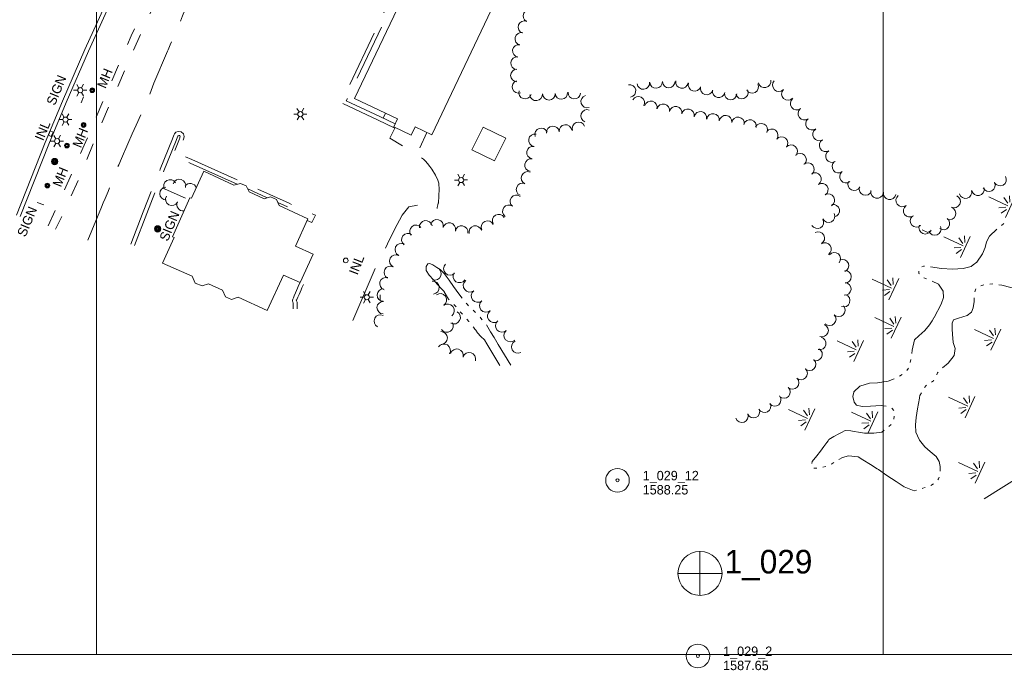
# Model space of a CAD drawing. Header units: feet. Extents: x 188854 to 191245, y 255237 to 257000.
# Tile 3 of 12: x 189451 to 190077, y 255490 to 255904. Entities that reach past the tile are written whole.
import ezdxf
from ezdxf.enums import TextEntityAlignment as Align

# ---------------------------------------------------------------- set-up
doc = ezdxf.new("R2010")
doc.units = ezdxf.units.FT
doc.header["$MEASUREMENT"] = 0
for name, pattern in [('DGN Style 3', [50.412179, 36.008699, -14.40348]), ('DGN Style 5', [25.206089, 10.80261, -14.40348]), ('DGN Style 6', [68.488546, 0.036009, -14.40348, 25.206089, -14.40348, 0.036009, -14.40348])]:
    doc.linetypes.add(name, pattern=pattern)
for name, color, linetype, lineweight in [('E_DRN_Grate', 151, 'Continuous', 0), ('E_DWY', 73, 'DGN Style 3', 0), ('E_LAND_Vegetation', 21, 'Continuous', 0), ('E_MAP_GridLines', 251, 'Continuous', 0), ('E_MAP_Limits', 21, 'DGN Style 3', 0), ('E_MAP_PassPoints', 40, 'Continuous', 0), ('E_MISCPROP', 40, 'Continuous', 0), ('E_MISCPROP_HvyLine', 54, 'Continuous', 13), ('E_MISCPROP_Railing', 40, 'Continuous', 0), ('E_PATH_Sidewalk', 73, 'DGN Style 5', 0), ('E_RDWY', 40, 'Continuous', 13), ('E_WTR', 251, 'DGN Style 6', 0)]:
    doc.layers.add(name, color=color, linetype=linetype, lineweight=lineweight)
doc.styles.add('Style-IGR_FONT_0', font='IGR_FONT_0.shx')
doc.styles.add('Style-IGR_FONT_1', font='IGR_FONT_1.shx')

# ---------------------------------------------------------------- blocks, each defined once
blk = doc.blocks.new('PP')
at = {"layer": 'E_MAP_PassPoints', "color": 40, "linetype": 'Continuous', "lineweight": 0}
for radius in [7.5, 0.96]:
    blk.add_circle((0, 0), radius, dxfattribs=at)
blk = doc.blocks.new('PHOTOC')
at = {"layer": 'E_MAP_Limits', "color": 73, "linetype": 'Continuous', "lineweight": 0}
for p, q in [((0.12, 14.06), (0.06, -13.8)), ((-13.79, 0.03), (14.12, 0.01))]:
    blk.add_line(p, q, dxfattribs=at)
blk.add_circle((0.17, 0.03), 14, dxfattribs=at)
blk = doc.blocks.new('MHO_1')
at = {"layer": 'E_DRN_Grate', "color": 20, "linetype": 'Continuous', "lineweight": 0}
for centre, radius in [((0.06, 0.01), 1.5), ((0.07, 0.01), 1.22), ((0.06, 0), 0.968), ((0.03, -0.01), 0.605)]:
    blk.add_circle(centre, radius, dxfattribs=at)
blk = doc.blocks.new('INLT')
at = {"layer": 'E_MISCPROP_Railing', "color": 40, "linetype": 'Continuous', "lineweight": 0, "flags": 128}
blk.add_lwpolyline([(3, -2), (3, 0), (0, 0), (0, -2), (3, -2)], dxfattribs=at)
blk = doc.blocks.new('INL_7')
at = {"layer": 'E_MISCPROP_Railing', "color": 40, "linetype": 'Continuous', "lineweight": 0, "style": 'Style-IGR_FONT_0'}
blk.add_text('INL', height=6, rotation=0.00002, dxfattribs=at).set_placement((-5.74, -3.01))
blk = doc.blocks.new('INL_11')
at = {"layer": 'E_MISCPROP_Railing', "color": 40, "linetype": 'Continuous', "lineweight": 0, "style": 'Style-IGR_FONT_0'}
blk.add_text('INL', height=6, rotation=0.00003, dxfattribs=at).set_placement((-5.74, -3.01))
blk = doc.blocks.new('LTP_1')
at = {"layer": 'E_MISCPROP', "color": 20, "linetype": 'Continuous', "lineweight": 0}
for p, q in [((-1.63, 0.07), (-4.24, 0.14)), ((-0.8, 1.43), (-2, 3.73)), ((0.9, 1.42), (2.27, 3.65)), ((-0.88, -1.42), (-2.24, -3.61)), ((0.76, -1.47), (2, -3.65)), ((1.64, -0.02), (4.16, -0.09))]:
    blk.add_line(p, q, dxfattribs=at)
blk.add_circle((0, 0), 1.64, dxfattribs=at)
blk = doc.blocks.new('POLE_1')
at = {"layer": 'E_MISCPROP', "color": 20, "linetype": 'Continuous', "lineweight": 0}
for centre, radius in [((-0.01, 0.02), 2.02), ((-0.01, 0.03), 1.52), ((0, -0.01), 1.01), ((0, 0), 0.502)]:
    blk.add_circle(centre, radius, dxfattribs=at)
blk = doc.blocks.new('SIGN_2')
at = {"layer": 'E_MISCPROP', "color": 20, "linetype": 'Continuous', "lineweight": 0, "style": 'Style-IGR_FONT_0'}
blk.add_text('SIGN', height=6, rotation=0.00011, dxfattribs=at).set_placement((-9.6, -0.01), align=Align.MIDDLE_LEFT)
blk = doc.blocks.new('SIGN_4')
at = {"layer": 'E_MISCPROP', "color": 20, "linetype": 'Continuous', "lineweight": 0, "style": 'Style-IGR_FONT_0'}
blk.add_text('SIGN', height=6, rotation=359.9999, dxfattribs=at).set_placement((-9.6, -0.01), align=Align.MIDDLE_LEFT)
blk = doc.blocks.new('MARSH')
at = {"layer": 'E_WTR', "color": 161, "linetype": 'Continuous', "lineweight": 0}
for p, q in [((0.03, 15.02), (0.03, 1.6)), ((-6.13, 3.53), (-2.44, 1.44)), ((-1.34, 2.37), (-3.54, 6.22)), ((1.46, 2.37), (3.66, 6.22)), ((6.25, 3.53), (2.56, 1.44)), ((-7.39, -0.05), (7.4, -0.05))]:
    blk.add_line(p, q, dxfattribs=at)

msp = doc.modelspace()

# ---------------------------------------------------------------- linework, layer by layer
at = {"layer": 'E_DWY', "color": 51, "linetype": 'DGN Style 3', "lineweight": 0, "flags": 128}
for points in [[(189578.33, 256053.1), (189583.39, 256057.39), (189584.83, 256058.12), (189586.43, 256058.69), (189588.12, 256058.78), (189589.7, 256058.75), (189591.46, 256058.46), (189593.15, 256057.96), (189595.19, 256056.95), (189596.5, 256055.87), (189597.7, 256054.64), (189599.03, 256052.81), (189600.2, 256050.98), (189601.39, 256048.61), (189602.58, 256045.19), (189603.56, 256042.02), (189604.82, 256038.09), (189606.45, 256033.87), (189606.62, 256031.66), (189606.47, 256028.32), (189606.11, 256024.64), (189605.56, 256021.9), (189604.49, 256019.34), (189602.73, 256016.15), (189600.77, 256012.67), (189598.6, 256008.54), (189596.16, 256003.39), (189593.14, 255996.18), (189590.86, 255990.52), (189588.6, 255985.28), (189586.84, 255981.19), (189585.26, 255977.21), (189582.35, 255970.33), (189579.52, 255963.62), (189577.46, 255958.48), (189575.23, 255953.21), (189573.5, 255949.33), (189571.33, 255944.41), (189568.87, 255938.89), (189566.01, 255932.26), (189563.68, 255926.62), (189561.26, 255921.21), (189558.47, 255915.06), (189556.11, 255909.76), (189554.67, 255906.12), (189552.21, 255899.89), (189550.6, 255896.16), (189548.44, 255891.43), (189546.81, 255887.76), (189545.56, 255884.55), (189545.14, 255883.57), (189536.43, 255863.38), (189533.62, 255856.05), (189530.11, 255847.71), (189525.04, 255836.55), (189522.6, 255831.09), (189519.74, 255824.74), (189515.71, 255815.33), (189514.06, 255811.45), (189511.82, 255805.85), (189509.59, 255800.16), (189507.24, 255794.47), (189505.39, 255790), (189504.16, 255787.15), (189503.03, 255784.44), (189494.17, 255762.85)], [(189689.09, 255834.96), (189679.04, 255839.81), (189655.28, 255850.87), (189658.98, 255858.21), (189709.77, 255965.54), (189669.35, 255984.61), (189661.13, 255988.29), (189645.58, 255996.1), (189644.55, 255996.95), (189643.74, 255997.77), (189642.59, 255999.37), (189641.77, 256001.27), (189641.61, 256002.78), (189641.73, 256004.37), (189641.95, 256005.71), (189645.79, 256014.91)], [(189689.81, 255837.38), (189680.12, 255842.07), (189658.68, 255852.05), (189661.23, 255857.11), (189713.1, 255966.73), (189670.39, 255986.88), (189662.2, 255990.55), (189646.95, 255998.21), (189646.24, 255998.8), (189645.65, 255999.39), (189644.78, 256000.61), (189644.21, 256001.91), (189644.12, 256002.81), (189644.22, 256004.08), (189644.37, 256005.02), (189648.1, 256013.95)], [(189521.64, 255760.93), (189529.52, 255781.39), (189540.36, 255808.58), (189548.12, 255827.83), (189549.04, 255830.25), (189549.46, 255831.15), (189550.34, 255832.06), (189551.89, 255832.63), (189553.65, 255832.37), (189555.11, 255831.18), (189555.57, 255829.5), (189555.41, 255828.36), (189555.24, 255827.72), (189555.04, 255827.09), (189551.62, 255818.69), (189560.52, 255814.75), (189622.37, 255786.94)], [(189662.78, 255712.44), (189677.44, 255746.24), (189684.95, 255761.18), (189689.25, 255770.27), (189694.24, 255779.31), (189698.46, 255784.57), (189703.93, 255785.77), (189708.38, 255784.73), (189709.87, 255784.17), (189711.96, 255783.45), (189713.94, 255782.67), (189714.87, 255782.29), (189716.02, 255781.83), (189716.52, 255784.27), (189716.93, 255785.98), (189717.14, 255786.9), (189717.19, 255787.06), (189717.26, 255787.32), (189717.35, 255788.22), (189717.47, 255790.37), (189717.59, 255792.82), (189717.67, 255794.91), (189717.7, 255796.67), (189717.63, 255798.36), (189717.46, 255799.62), (189716.86, 255801.57), (189715.49, 255804.86), (189713.16, 255808.72), (189711.88, 255810.39), (189710.36, 255812.17), (189709.05, 255813.72), (189707.82, 255814.89), (189706.52, 255815.95), (189705.31, 255816.85), (189704.14, 255817.68), (189703.36, 255818.24), (189686.38, 255828.27), (189689.76, 255835.05)], [(189523.97, 255760.03), (189531.85, 255780.48), (189542.68, 255807.65), (189550.45, 255826.93), (189551.34, 255829.27), (189551.55, 255829.71), (189551.74, 255829.91), (189552.15, 255830.06), (189552.61, 255830), (189552.91, 255829.75), (189553.02, 255829.34), (189552.95, 255828.85), (189552.84, 255828.42), (189552.69, 255827.95), (189548.39, 255817.39), (189559.5, 255812.47), (189589.42, 255799.02)], [(189596.09, 255796.02), (189608.5, 255790.44)], [(189615.26, 255787.4), (189621.35, 255784.66)], [(189624.97, 255719.8), (189624.92, 255723.56), (189624.73, 255724.14), (189624.45, 255724.87), (189624.41, 255725.26), (189624.63, 255725.89), (189625.05, 255726.8), (189625.63, 255728.16), (189626.39, 255729.88), (189627.06, 255731.37), (189627.63, 255732.87), (189628.12, 255734.11), (189629.22, 255736.35)], [(189627.47, 255719.83), (189627.42, 255723.98), (189627.08, 255724.99), (189626.9, 255725.45), (189626.95, 255724.95), (189626.95, 255724.96), (189627.34, 255725.79), (189627.92, 255727.16), (189628.68, 255728.86), (189629.37, 255730.41), (189629.96, 255731.97), (189630.41, 255733.1), (189631.46, 255735.24)]]:
    msp.add_lwpolyline(points, dxfattribs=at)
at = {"layer": 'E_LAND_Vegetation', "color": 93, "linetype": 'Continuous', "lineweight": 0}
for p, q in [((190024.76, 255769.97), (190028.31, 255768.39)), ((189680.23, 255728.72), (189680.15, 255725))]:
    msp.add_line(p, q, dxfattribs=at)
for centre, radius, start, end in [((189775.11, 255906.15), 4.01, 64.15358, 244.13826), ((189772, 255899), 4.01, 69.8532, 249.83788), ((189769.98, 255891.49), 4.01, 76.03436, 256.01904), ((189768.39, 255883.82), 4.01, 80.9687, 260.95338), ((189767.31, 255875.99), 4.01, 83.6231, 263.60778), ((189767.12, 255868.23), 4.01, 90.20831, 270.19299), ((189768.16, 255861.03), 4.01, 109.70995, 289.69462), ((189847.51, 255863.42), 4.01, 186.45168, 6.43636), ((189855.62, 255864.06), 4.01, 183.30045, 3.28513), ((189863.71, 255864.36), 4.01, 181.05763, 1.0423), ((189872.06, 255864.08), 4.01, 171.07786, 351.06254), ((189924.64, 255864.41), 4.01, 192.04802, 12.0327), ((189933.68, 255862.02), 4.01, 135.62916, 315.61384), ((189772.33, 255857.31), 4.01, 162.57539, 342.56007), ((189795.4, 255857.1), 4.01, 184.16524, 4.14992), ((189803.69, 255857.28), 4.01, 176.16098, 356.14566), ((189838.74, 255858.41), 4.01, 280.49686, 100.48154), ((189880.13, 255862.18), 4.01, 163.22463, 343.20931), ((189887.8, 255859.98), 4.01, 164.36011, 344.34479), ((189895.45, 255858.16), 4.01, 168.63607, 348.62075), ((189910.11, 255857.39), 4.01, 198.1273, 18.11198), ((189916.78, 255860.97), 4.01, 208.54921, 28.53389), ((189939.46, 255856.49), 4.01, 136.14322, 316.1279), ((189779.36, 255856.2), 4.01, 185.70558, 5.69026), ((189787.52, 255856.62), 4.01, 181.1112, 1.09588), ((189811.88, 255851.59), 4.01, 106.66997, 286.65464), ((189844.34, 255850.8), 4.01, 331.79627, 151.78095), ((189852.3, 255847.98), 4.01, 344.61157, 164.59625), ((189903.05, 255856.76), 4.01, 176.37488, 356.35956), ((189945.07, 255850.32), 4.01, 127.069, 307.05368), ((189811.75, 255842.47), 4.01, 70.36779, 250.35246), ((189860.22, 255846.1), 4.01, 348.22539, 168.21007), ((189868.11, 255844.53), 4.01, 348.85526, 168.83993), ((189875.91, 255842.89), 4.01, 347.63013, 167.6148), ((189883.83, 255841.26), 4.01, 349.49464, 169.47932), ((189949.91, 255843.92), 4.01, 127.069, 307.05368), ((189806.33, 255834.58), 4.01, 21.33935, 201.32403), ((189891.81, 255839.91), 4.01, 351.37189, 171.35657), ((189899.81, 255838.84), 4.01, 353.05988, 173.04456), ((189907.7, 255837.73), 4.01, 351.56669, 171.55136), ((189915.3, 255836.06), 4.01, 345.30312, 165.28779), ((189954.76, 255837.55), 4.01, 127.42624, 307.41092), ((189782.62, 255830.78), 4.01, 18.98792, 198.9726), ((189790.04, 255831.99), 4.01, 6.51183, 186.49651), ((189798, 255832.9), 4.01, 6.51183, 186.49651), ((189922.52, 255833.73), 4.01, 334.31566, 154.30033), ((189929.16, 255830.16), 4.01, 322.17636, 142.16104), ((189959.25, 255830.68), 4.01, 122.23532, 302.21999), ((189778.64, 255827.03), 4.01, 79.99968, 259.98436), ((189935.4, 255825.23), 4.01, 320.29373, 140.27841), ((189963.4, 255823.75), 4.01, 120.51573, 300.50041), ((189777.42, 255819.16), 4.01, 81.18745, 261.17212), ((189941.44, 255820.09), 4.01, 317.9213, 137.90598), ((189967.5, 255816.88), 4.01, 121.06995, 301.05463), ((189776.17, 255811.24), 4.01, 80.93298, 260.91766), ((189947.15, 255814.64), 4.01, 314.75483, 134.73951), ((189971.58, 255810.25), 4.01, 127.31334, 307.29802), ((189952.15, 255808.67), 4.01, 308.62479, 128.60946), ((189546.72, 255797.92), 4.06, 30.65943, 210.64411), ((189552.57, 255798.17), 4.06, 342.95515, 162.93983), ((189773.89, 255803.04), 4.01, 66.25754, 246.24222), ((189956.68, 255802.32), 4.01, 302.87195, 122.85663), ((189976.44, 255803.87), 4.01, 127.31334, 307.29802), ((190074.32, 255802.03), 4.01, 209.80222, 29.7869), ((189544.15, 255793.07), 4.06, 91.18101, 271.16569), ((189559.48, 255795.49), 4.06, 17.78514, 144.37806), ((189770.73, 255795.72), 4.01, 67.18077, 247.16545), ((189961.01, 255795.59), 4.01, 302.56936, 122.55404), ((189981.54, 255799.04), 4.01, 153.92287, 333.90755), ((189988.7, 255796.03), 4.01, 160.34811, 340.33279), ((189996.16, 255794.18), 4.01, 168.83788, 348.82256), ((190052.35, 255794), 4.01, 195.29888, 15.28356), ((190060.31, 255795.89), 4.01, 190.97588, 10.96056), ((190067.26, 255798.5), 4.01, 206.44241, 26.42708), ((189547.87, 255789.59), 4.06, 151.25777, 331.24245), ((189766.82, 255788.18), 4.01, 52.146, 232.13068), ((189965.13, 255788.87), 4.01, 298.86482, 118.8495), ((190004.13, 255793.27), 4.01, 168.26264, 348.24732), ((190012.09, 255788.74), 4.01, 127.91817, 307.90285), ((190045.12, 255788.09), 4.01, 243.62179, 63.60647), ((189555.05, 255786.14), 4.06, 155.52582, 276.30371), ((189762.03, 255781.84), 4.01, 53.74049, 233.72517), ((189968.22, 255782.22), 4.01, 281.93266, 101.91734), ((190016.89, 255782.19), 4.01, 125.07235, 305.05703), ((190042.17, 255780.35), 4.01, 251.28281, 71.26749), ((189709.23, 255771.93), 4.01, 8.75383, 188.7385), ((189716.42, 255772.58), 4.01, 347.88629, 167.87097), ((189755.59, 255775.88), 4.01, 30.31869, 210.30337), ((189958.18, 255774.89), 4.01, 209.85099, 29.83567), ((189965.35, 255778.77), 4.01, 206.17961, 26.16429), ((190021.23, 255775.77), 4.01, 131.94832, 311.933), ((190038.32, 255774.09), 4.01, 234.52198, 54.50666), ((189703.04, 255769.1), 4.01, 38.98947, 218.97415), ((189724.13, 255770.55), 4.01, 347.03918, 167.02386), ((189732.02, 255768.59), 4.01, 350.57993, 170.56461), ((189740.72, 255768.59), 4.01, 13.34237, 193.32705), ((189748.52, 255771.76), 4.01, 25.47543, 205.46011), ((190026.78, 255771.37), 4.01, 156.07361, 336.05829), ((190032.76, 255770.65), 4.01, 201.69047, 21.67515), ((189697.87, 255763.73), 4.01, 52.94534, 232.93002), ((189958.78, 255764.77), 4.01, 299.52706, 119.51173), ((189693.7, 255757.45), 4.01, 65.06471, 245.04939), ((189963.01, 255757.8), 4.01, 303.15111, 123.13579), ((189690.22, 255750.17), 4.01, 63.51656, 243.50124), ((189968.94, 255751.64), 4.01, 319.93502, 139.9197), ((189974.14, 255747.21), 4.01, 291.91754, 111.90222), ((189686.72, 255743), 4.01, 64.37368, 244.35836), ((189714.94, 255742.19), 4.11, 249.74631, 69.73099), ((189724.69, 255745.31), 4.11, 134.683, 314.66768), ((189683.95, 255735.81), 4.01, 72.31023, 252.2949), ((189730.67, 255740.49), 4.11, 146.67018, 326.65486), ((189975.7, 255740.24), 4.01, 271.40607, 91.39074), ((189682.32, 255728.6), 4.01, 88.85483, 268.83951), ((189713.66, 255733.32), 4.11, 275.27767, 95.26234), ((189737.18, 255734.55), 4.11, 128.37113, 308.35581), ((189975.6, 255732.48), 4.01, 264.50876, 84.49344), ((189718.32, 255725.41), 4.11, 304.88656, 124.87123), ((189742.27, 255728.1), 4.11, 128.20616, 308.19083), ((189974.89, 255725), 4.01, 250.80706, 70.79174), ((189682.23, 255720.55), 4.01, 87.81543, 267.80011), ((189723.21, 255718.7), 4.11, 307.20063, 127.18531), ((189747.45, 255721.85), 4.11, 130.51039, 310.49507), ((189971.81, 255718.86), 4.01, 224.16611, 44.15079), ((189680.34, 255711.99), 4.01, 63.50509, 243.48977), ((189727.13, 255714.27), 4.11, 241.16473, 61.14941), ((189752.54, 255715.2), 4.11, 126.00137, 305.98605), ((189966.04, 255713.21), 4.01, 225.62675, 45.61143), ((189722.66, 255708.91), 4.11, 213.97223, 33.95691), ((189757.65, 255709.02), 4.11, 131.0996, 311.08428), ((189961.17, 255706), 4.01, 248.71249, 68.69716), ((189718.87, 255701.24), 4.11, 270.8246, 90.80928), ((189763.05, 255702.89), 4.11, 131.92856, 311.91324), ((189959.63, 255697.84), 4.01, 257.51675, 77.50143), ((189720.8, 255693.35), 4.11, 327.38962, 147.3743), ((189767.88, 255695.63), 4.11, 116.49154, 296.47622), ((189728.97, 255690.2), 4.11, 343.86022, 163.84489), ((189736.86, 255687.92), 4.11, 343.86022, 163.84489), ((189957.29, 255690.81), 4.01, 241.83823, 61.82291), ((189953.26, 255684.55), 4.01, 226.8975, 46.88218), ((189947.8, 255678.71), 4.01, 226.33543, 46.32011), ((189936.93, 255666.9), 4.01, 226.60889, 46.59357), ((189942.44, 255672.73), 4.01, 226.60889, 46.59357), ((189931.02, 255661.87), 4.01, 219.81412, 39.7988), ((189924.6, 255657.85), 4.01, 208.10933, 28.09401), ((189910.21, 255651.59), 4.01, 199.48661, 19.47129), ((189917.56, 255654.44), 4.01, 203.06001, 23.04469)]:
    msp.add_arc(centre, radius, start, end, dxfattribs=at)
at = {"layer": 'E_MAP_GridLines', "color": 161, "linetype": 'Continuous', "lineweight": 0}
for p, q in [((189500, 255500), (189500, 257000)), ((190000, 255500), (190000, 257000)), ((189000, 255500), (191000, 255500))]:
    msp.add_line(p, q, dxfattribs=at)
at = {"layer": 'E_MAP_Limits', "color": 73, "linetype": 'DGN Style 3', "lineweight": 0, "flags": 128}
msp.add_lwpolyline([(190064.28, 255599.01), (190751.13, 256030.47), (190794.93, 256445.17)], dxfattribs=at)
at = {"layer": 'E_MISCPROP', "color": 20, "linetype": 'Continuous', "lineweight": 0}
for p, q in [((189490.06, 255850.71), (189491.68, 255854.67)), ((189556.46, 255790.17), (189541.56, 255796.8)), ((189466.48, 255785.87), (189462.12, 255787.49))]:
    msp.add_line(p, q, dxfattribs=at)
at = {"layer": 'E_MISCPROP_HvyLine', "color": 241, "linetype": 'Continuous', "lineweight": 13, "flags": 128}
for points in [[(189705.73, 256033.81), (189769.43, 256003.52), (189773.92, 256012.96), (189788.43, 256006.06), (189783.82, 255996.35), (189790.52, 255993.16), (189713.14, 255830.42), (189702.46, 255835.5), (189699.94, 255830.21), (189688.9, 255835.46), (189691.31, 255840.54), (189663.99, 255853.54), (189718.29, 255967.73), (189646.44, 256001.9), (189677.4, 256067.03), (189713.39, 256049.92)], [(189745.65, 255835.38), (189760.03, 255828.32), (189752.93, 255813.86), (189738.55, 255820.92)], [(189616.1, 255785.48), (189634.36, 255777.13), (189626.33, 255759.72), (189637.56, 255754.61), (189629.32, 255736.46), (189618.83, 255741.19), (189608.3, 255718.67), (189589.98, 255727.23), (189585.77, 255725.69), (189581.83, 255727.43), (189580.03, 255731.73), (189571.13, 255735.7), (189567.1, 255734.46), (189562.65, 255736.19), (189560.8, 255740.53), (189541.82, 255748.78), (189549.28, 255765.21), (189548.12, 255765.69), (189559.27, 255790.48), (189560.31, 255790.1), (189568.19, 255807.29), (189587.26, 255798.42), (189591.49, 255799.58), (189595.13, 255798.01), (189596.97, 255794.18), (189606.44, 255789.75), (189610.49, 255791.1), (189614.39, 255789.4)]]:
    msp.add_lwpolyline(points, close=True, dxfattribs=at)
at = {"layer": 'E_MISCPROP_Railing', "color": 40, "linetype": 'Continuous', "lineweight": 0}
msp.add_circle((189658.36, 255750.57), 1.51, dxfattribs=at)
at = {"layer": 'E_PATH_Sidewalk', "color": 51, "linetype": 'DGN Style 5', "lineweight": 0, "flags": 128}
for points in [[(189588.25, 256058.78), (189585.59, 256043.32), (189580.86, 256021.99), (189577.44, 256007.22), (189574.83, 255996.4), (189572.16, 255987.13), (189569.36, 255980.11), (189564.3, 255968.63), (189548.24, 255937.49), (189537.45, 255914.47), (189532.27, 255904.08), (189519.6, 255875.49), (189502.81, 255837.1), (189491.58, 255809.12), (189481.9, 255787.06), (189478.65, 255779.96), (189473.76, 255770.48)], [(189469.26, 255772.5), (189492.16, 255823.86), (189505.05, 255854.5), (189522, 255893.39), (189531.21, 255914.27), (189544.27, 255942.14), (189553.83, 255960.25), (189561.58, 255975.58), (189564.51, 255982.09), (189567.52, 255990.73), (189571.66, 256006.84), (189577.2, 256030.27), (189582.86, 256056.94)], [(189682.1, 255841.11), (189683.67, 255844.18)], [(189709.98, 255831.92), (189703.53, 255818.12)], [(189633.85, 255776.03), (189636.88, 255774.65), (189639.13, 255779.37), (189622.37, 255786.94)]]:
    msp.add_lwpolyline(points, dxfattribs=at)
at = {"layer": 'E_RDWY', "color": 21, "linetype": 'Continuous', "lineweight": 13, "flags": 128}
for points in [[(189449.12, 255779.35), (189467.37, 255825.55), (189478.33, 255851.93), (189492.52, 255884.63), (189505.16, 255912.59), (189519.52, 255943.15), (189536.37, 255977.92), (189557.82, 256019.8), (189569.95, 256042.89), (189576.14, 256054.29)], [(189451.45, 255778.43), (189469.69, 255824.61), (189480.64, 255850.95), (189494.81, 255883.62), (189507.43, 255911.55), (189521.77, 255942.07), (189538.61, 255976.81), (189560.04, 256018.65), (189572.16, 256041.71), (189578.33, 256053.1)]]:
    msp.add_lwpolyline(points, dxfattribs=at)
at = {"layer": 'E_WTR', "color": 161, "linetype": 'Continuous', "lineweight": 0}
msp.add_line((190047.98, 255713.92), (190044.81, 255712.82), dxfattribs=at)
at = {"layer": 'E_WTR', "color": 161, "linetype": 'Continuous', "lineweight": 0, "flags": 128}
for points in [[(190057.29, 255747.77), (190059.48, 255749.39), (190063.19, 255754.85), (190064.76, 255758.71), (190065.72, 255762.35), (190067.67, 255766.01), (190072.25, 255770.41)], [(190075.21, 255772.84), (190076.66, 255774.01), (190076.71, 255774.04)], [(189712.22, 255748.4), (189711.79, 255748.6), (189710.47, 255748.46), (189709.55, 255746.67), (189709.42, 255744.1), (189711.39, 255741.26), (189714.1, 255738.22), (189716.67, 255735.34), (189719.52, 255732.26), (189720.92, 255730.74), (189720.99, 255730.7), (189723.69, 255726.03), (189724.19, 255725.58)], [(189732.3, 255726.5), (189730.17, 255729.34), (189726.78, 255734.11), (189724.16, 255737.97), (189722.29, 255740.61), (189721.11, 255742.08), (189720.57, 255742.67), (189720.3, 255742.9), (189718.36, 255744.72), (189716.25, 255746.14), (189713.69, 255747.7), (189712.22, 255748.4)], [(190024.51, 255746.54), (190025.56, 255747.04), (190026.31, 255746.96)], [(190030.11, 255746.51), (190030.16, 255746.5), (190037.09, 255745.52), (190044.05, 255745.04), (190050.89, 255745.49), (190055.96, 255746.78), (190057.29, 255747.77)], [(190023, 255742), (190022.71, 255742.32), (190022.74, 255743.81)], [(190027.64, 255738.86), (190025.86, 255739.59)], [(190032.38, 255714.38), (190036.9, 255722.74), (190038.29, 255727.04), (190038.19, 255730.98), (190035.1, 255735.41), (190031.18, 255737.41)], [(190059, 255732.44), (190058.29, 255730.64)], [(190064.03, 255734.99), (190062.19, 255734.41)], [(190069.75, 255735.75), (190069.65, 255735.76), (190067.83, 255735.58)], [(190100.15, 255728.49), (190097.88, 255727.7), (190092.67, 255729.76), (190086.14, 255732.74), (190081.14, 255733.47), (190075.34, 255734.81), (190073.56, 255735.11)], [(190057.93, 255726.81), (190057.79, 255724.37), (190057.15, 255720.54), (190056.17, 255717.77), (190053.47, 255715.67), (190047.98, 255713.92), (190044.81, 255712.82), (190043.8, 255710.78), (190043.93, 255706.87)], [(189727.12, 255722.64), (189728.47, 255721.06)], [(189736.42, 255721.81), (189735.44, 255722.79), (189734.99, 255723.32)], [(189731.2, 255717.91), (189732.34, 255716.61), (189732.57, 255716.35)], [(189740.88, 255717.44), (189739.37, 255718.87)], [(189745.17, 255712.91), (189744.28, 255713.87), (189743.75, 255714.43)], [(190018.13, 255691.45), (190018.41, 255693.55), (190019.92, 255700.14), (190022.58, 255702.73), (190026.53, 255705.97), (190029.51, 255709.59), (190031.07, 255712.12), (190032.26, 255714.18), (190032.39, 255714.4)], [(189735.29, 255713.2), (189736.56, 255711.74), (189736.66, 255711.63)], [(189739.29, 255708.41), (189739.55, 255708.05), (189740.5, 255706.79), (189741.04, 255706.18), (189742.19, 255704.63), (189744.31, 255702.2), (189746.66, 255700.14), (189748.12, 255697.56), (189748.76, 255696.45), (189756.38, 255683.74)], [(189763.41, 255683.88), (189755.29, 255697.05), (189752.79, 255701.56), (189750.41, 255705.13), (189748.75, 255708.11), (189747.76, 255709.67)], [(190043.93, 255706.87), (190044.03, 255703.75), (190044.44, 255698.35), (190045.79, 255694.68), (190045.19, 255690.16), (190041.38, 255685.18), (190037.69, 255682.23)], [(190014.97, 255680.54), (190016.18, 255682.05)], [(190017.16, 255685.74), (190017.57, 255687.63)], [(190010.45, 255677.01), (190012.06, 255678.07)], [(190034.93, 255679.54), (190034.87, 255679.48), (190034.61, 255679.2), (190034.18, 255678.12), (190034.04, 255677.85)], [(189981.38, 255666.74), (189981.45, 255667.03), (189985.07, 255670.61), (189991.33, 255672.61), (189996.31, 255672.75), (190003.09, 255673.86), (190007.03, 255675.27)], [(190027.51, 255671.26), (190027.25, 255671.11), (190026.35, 255669.75)], [(190032.27, 255674.42), (190032.01, 255673.92), (190030.83, 255673.22)], [(190001.97, 255657.89), (189998.77, 255658.33), (189991.99, 255657.87), (189986.64, 255657.67), (189982.97, 255658.49), (189981.6, 255660.4), (189980.76, 255663.99), (189981.38, 255666.74)], [(190024.28, 255666.49), (190023.41, 255664.67), (190023.18, 255663.41), (190023.13, 255662.92), (190021.86, 255656.13), (190020.96, 255650.75), (190020.61, 255646), (190020.76, 255641.41), (190021.77, 255639.14)], [(190006.72, 255655.23), (190005.42, 255656.66)], [(190006.74, 255649.69), (190006.96, 255651.61)], [(190003.66, 255644.97), (190005.16, 255646.18)], [(189954.67, 255621.5), (189954.88, 255622.77), (189957.78, 255626.33), (189960.13, 255629.21), (189962.32, 255632.19), (189964.29, 255634.85), (189964.97, 255635.91), (189965.42, 255636.61), (189968.61, 255638.64), (189971.92, 255640.34), (189973.52, 255641.16)], [(189973.52, 255641.16), (189975.8, 255642.33), (189979.35, 255642.2), (189981.64, 255641.8), (189984.39, 255641.39), (189988.11, 255640.78), (189994.11, 255640.66), (189999.23, 255641.39), (190000.66, 255642.54)], [(190021.77, 255639.14), (190023.01, 255636.33), (190026.45, 255632.12), (190029.85, 255629), (190033.71, 255625.91), (190035.63, 255622.68), (190036.32, 255619.52), (190036.32, 255616.58)], [(189997.06, 255617.56), (189996.22, 255618.14), (189991.97, 255620.73), (189987.04, 255623.76), (189984.12, 255625.62), (189978.04, 255626.37), (189974.07, 255625.26), (189971.9, 255624.02)], [(189963.48, 255619.44), (189961.59, 255619.05)], [(189968.6, 255622.02), (189967.4, 255621.25), (189966.97, 255620.98)], [(189957.77, 255618.5), (189955.84, 255618.45)], [(190021.23, 255604.41), (190020.08, 255604.13), (190018.58, 255604.49), (190013.42, 255606.58), (190008.23, 255609.92), (190002.43, 255613.86), (189997.06, 255617.56)], [(190032.04, 255608.47), (190030.35, 255607.54)], [(190035.55, 255612.81), (190035.27, 255611.71), (190034.78, 255611.08)], [(190026.72, 255606.25), (190025.16, 255605.74), (190024.89, 255605.64)]]:
    msp.add_lwpolyline(points, dxfattribs=at)

# ---------------------------------------------------------------- block references
at = {"layer": 'E_DRN_Grate', "color": 20, "linetype": 'Continuous', "lineweight": 0, "xscale": 1.000000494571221, "yscale": 1.000000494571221, "zscale": 1.000000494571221, "rotation": 67.73445380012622}
for p in [(189497.18, 255858.72), (189491.64, 255836.67), (189481.04, 255823.61), (189468.66, 255798.13)]:
    msp.add_blockref('MHO_1', p, dxfattribs=at)
at = {"layer": 'E_MAP_Limits', "color": 73, "linetype": 'Continuous', "lineweight": 0}
msp.add_blockref('PHOTOC', (189883.4, 255551.53), dxfattribs=at)
at = {"layer": 'E_MAP_PassPoints', "color": 40, "linetype": 'Continuous', "lineweight": 0}
for p in [(189831.12, 255610.74), (189882.23, 255499.03)]:
    msp.add_blockref('PP', p, dxfattribs=at)
at = {"layer": 'E_MISCPROP', "color": 20, "linetype": 'Continuous', "lineweight": 0}
for name, p, xscale, yscale, zscale, rotation in [('SIGN_4', (189474.29, 255858.7), 0.999998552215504, 0.999998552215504, 0.999998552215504, 67.4276058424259), ('LTP_1', (189489.58, 255858.84), 1.000001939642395, 1.000001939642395, 1.000001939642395, 2.335717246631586), ('LTP_1', (189629.51, 255843.6), 1.000001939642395, 1.000001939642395, 1.000001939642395, 2.335717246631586), ('LTP_1', (189480.17, 255840.14), 1.000001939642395, 1.000001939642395, 1.000001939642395, 2.335717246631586), ('LTP_1', (189474.83, 255826.45), 1.000001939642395, 1.000001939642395, 1.000001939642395, 2.335717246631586), ('POLE_1', (189473.3, 255813.46), 1.000001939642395, 1.000001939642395, 1.000001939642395, 2.335717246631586), ('LTP_1', (189731.7, 255801.7), 1.000001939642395, 1.000001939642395, 1.000001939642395, 2.335717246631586), ('SIGN_4', (189455.67, 255775.13), 0.999998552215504, 0.999998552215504, 0.999998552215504, 67.4276058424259), ('SIGN_2', (189546.17, 255772.29), 1.000000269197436, 1.000000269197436, 1.000000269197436, 66.94977511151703), ('POLE_1', (189538.78, 255770.65), 1.000001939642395, 1.000001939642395, 1.000001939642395, 2.335717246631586), ('LTP_1', (189671.76, 255727.16), 1.000001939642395, 1.000001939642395, 1.000001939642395, 2.335717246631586)]:
    msp.add_blockref(name, p, dxfattribs=dict(at, xscale=xscale, yscale=yscale, zscale=zscale, rotation=rotation))
at = {"layer": 'E_MISCPROP_Railing', "color": 40, "linetype": 'Continuous', "lineweight": 0}
for name, p, xscale, yscale, zscale, rotation in [('INL_7', (189465.42, 255832.71), 1.000001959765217, 1.000001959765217, 1.000001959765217, 67.43895512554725), ('INLT', (189469.29, 255830.18), 1.000001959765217, 1.000001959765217, 1.000001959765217, 67.43895512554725), ('INL_11', (189665.06, 255747.36), 0.9999987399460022, 0.9999987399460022, 0.9999987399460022, 68.88469851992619)]:
    msp.add_blockref(name, p, dxfattribs=dict(at, xscale=xscale, yscale=yscale, zscale=zscale, rotation=rotation))
at = {"layer": 'E_WTR', "color": 161, "linetype": 'Continuous', "lineweight": 0, "xscale": 1.000001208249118, "yscale": 1.000001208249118, "zscale": 1.000001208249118, "rotation": 64.8269366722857}
for p in [(190080.77, 255784.61), (190052.19, 255759.1), (190006.68, 255732.32), (190008.24, 255707.82), (190071.57, 255700.28), (189984.36, 255693.03), (190055.18, 255657.28), (189953.38, 255649.45), (189993.51, 255647.59), (190061.54, 255615.68)]:
    msp.add_blockref('MARSH', p, dxfattribs=at)

# ---------------------------------------------------------------- texts
at = {"layer": 'E_DRN_Grate', "color": 20, "linetype": 'Continuous', "lineweight": 0, "style": 'Style-IGR_FONT_1'}
for p in [(189502.85, 255860.64), (189487.2, 255822.85), (189474.53, 255797.92)]:
    msp.add_text('MH', height=6, rotation=67.73458, dxfattribs=at).set_placement(p, align=Align.MIDDLE_LEFT)
at = {"layer": 'E_MAP_Limits', "color": 73, "linetype": 'Continuous', "lineweight": 0, "style": 'Style-IGR_FONT_0'}
msp.add_text('1_029', height=15, dxfattribs=at).set_placement((189899.23, 255551.5))
at = {"layer": 'E_MAP_PassPoints', "color": 40, "linetype": 'Continuous', "lineweight": 0, "style": 'Style-IGR_FONT_0'}
for s, p in [('1_029_12', (189847.12, 255610.74)), ('1588.25', (189847.12, 255601.74)), ('1_029_2', (189898.23, 255499.03)), ('1587.65', (189898.23, 255490.03))]:
    msp.add_text(s, height=6, dxfattribs=at).set_placement(p)

doc.saveas('drawing.dxf')
